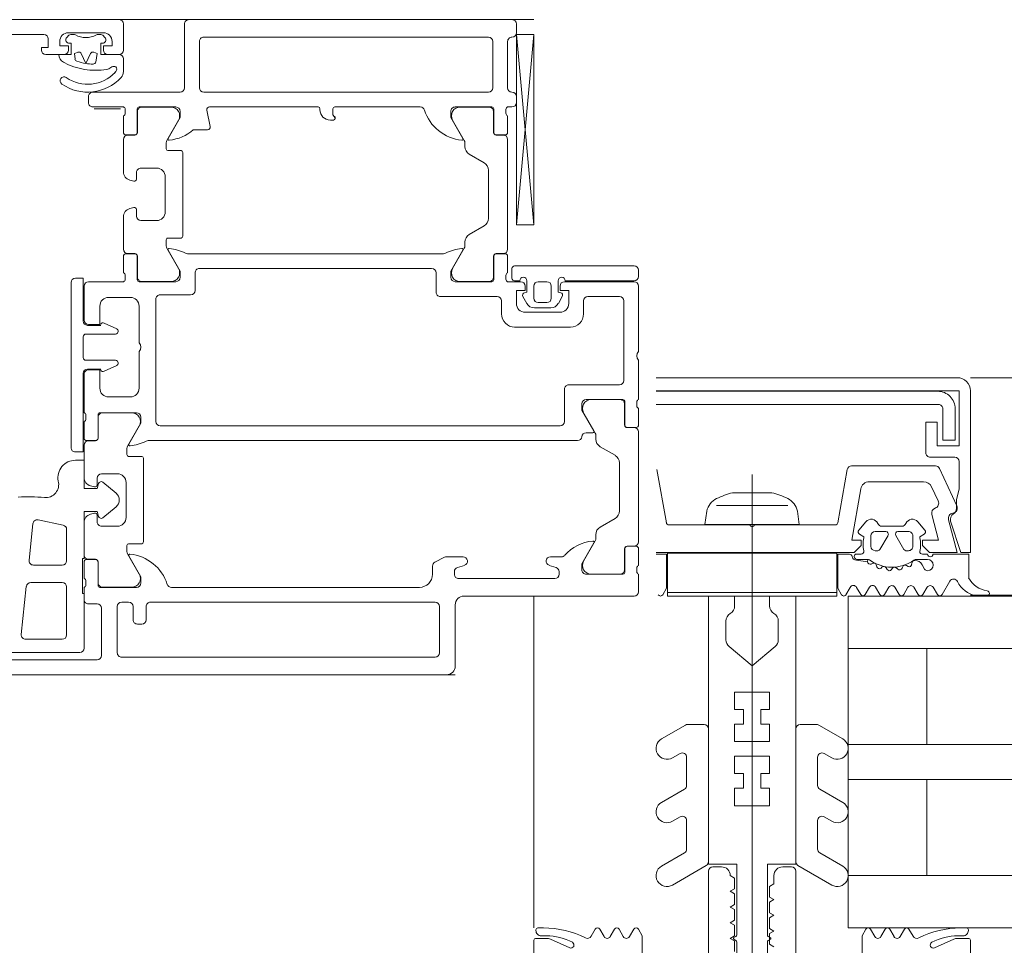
# Model space of a CAD drawing. Header units: centimetres. Extents: x -1253 to 21770, y -8842 to 3590.
# Tile 33 of 120: x 483 to 495, y 1009 to 1020. Entities that reach past the tile are written whole.
import ezdxf

# ---------------------------------------------------------------- set-up
doc = ezdxf.new("R2010")
doc.units = ezdxf.units.CM
for name, color, linetype, lineweight in [('A-DETL-GENF', 92, 'Continuous', 9), ('A-DOOR', 31, 'Continuous', 13), ('A-GLAZ-CURT', 52, 'Continuous', 9), ('A-GLAZ-CWMG', 51, 'Continuous', 9)]:
    doc.layers.add(name, color=color, linetype=linetype, lineweight=lineweight)

# ---------------------------------------------------------------- blocks, each defined once
blk = doc.blocks.new('Schueco_FWS_ADS-75-SimplySmart_inw_Family-02 - FWS SI insert unit 90-2368450-6_piętro IV __13_80 m_ - stan projektowany')
at = {"layer": 'A-DETL-GENF'}
for p, q in [((74.6, 0.9), (-74.6, 0.9)), ((-75.5, -6.6), (75.5, -6.6))]:
    blk.add_line(p, q, dxfattribs=at)
at = {"layer": 'A-DOOR'}
for p, q in [((-74.6, 0.8), (-74.6, 0.1)), ((-68.35, 0.9), (-74.5, 0.9)), ((-74.37, 0.7), (-70.78, 0.7)), ((-70.55, 0.14), (-70.55, 0.68)), ((-70.5, 0.73), (-69.21, 0.73)), ((-74.42, 0.12), (-74.42, 0.65)), ((-70.73, 0.65), (-70.73, 0.12)), ((-69.45, 0.645), (-70.3, 0.645)), ((-70.1, 0.495), (-69.68, 0.495)), ((-70.15, -0.105), (-70.15, 0.445)), ((-69.63, 0.44), (-69.688, -0.11)), ((-71.06, 0.27), (-71.06, 0.12)), ((-70.96, 0.32), (-71.01, 0.32)), ((-70.91, 0.12), (-70.91, 0.27)), ((-71.11, 0.07), (-74.37, 0.07)), ((-70.78, 0.07), (-70.86, 0.07)), ((-70.4, 0.09), (-70.5, 0.09)), ((-70.35, -0.1), (-70.35, 0.04)), ((-76.7, -0.05), (-76.7, -0.25)), ((-74.7, 0), (-76.65, 0)), ((-74.19, -0.1), (-71.35, -0.1)), ((-70.95, -0.1), (-70.529, -0.1)), ((-70.56, -0.101), (-70.894, -0.101)), ((-75.74, -0.2), (-74.64, -0.2)), ((-70.51, -0.391), (-70.51, -0.151)), ((-70.509, -0.12), (-70.509, -0.39)), ((-70.37, -0.172), (-70.37, -0.128)), ((-70.35, -0.39), (-70.35, -0.2)), ((-69.738, -0.155), (-70.1, -0.155)), ((-76.68, -0.278), (-76.68, -0.322)), ((-76.541, -0.54), (-76.541, -0.27)), ((-76.54, -0.301), (-76.54, -0.541)), ((-76.521, -0.25), (-76.1, -0.25)), ((-76.156, -0.251), (-76.49, -0.251)), ((-75.79, -0.28), (-75.79, -0.25)), ((-75.675, -0.352), (-75.755, -0.328)), ((-74.625, -0.328), (-74.705, -0.352)), ((-74.59, -0.25), (-74.59, -0.28)), ((-74.34, -0.344), (-74.34, -0.25)), ((-70.981, -0.251), (-70.847, -0.484)), ((-76.7, -0.35), (-76.7, -0.54)), ((-76.203, -0.634), (-76.069, -0.401)), ((-75.817, -0.45), (-75.69, -0.45)), ((-74.69, -0.45), (-74.499, -0.45)), ((-74.476, -0.445), (-74.367, -0.389)), ((-70.4, -0.421), (-70.48, -0.421)), ((-70.479, -0.42), (-70.38, -0.42)), ((-70.15, -0.763), (-70.15, -0.405)), ((-70.1, -0.355), (-69.769, -0.355)), ((-69.72, -0.41), (-69.764, -0.829)), ((-70.84, -0.509), (-70.84, -0.58)), ((-70.35, -0.841), (-70.35, -0.471)), ((-76.7, -0.621), (-76.7, -1.879)), ((-76.67, -0.57), (-76.571, -0.57)), ((-76.57, -0.571), (-76.65, -0.571)), ((-76.21, -0.703), (-76.21, -0.659)), ((-71.03, -0.62), (-71.03, -1.58)), ((-70.86, -0.6), (-71.01, -0.6)), ((-76.43, -0.888), (-76.26, -0.79)), ((-70.83, -1.3), (-70.83, -0.9)), ((-70.73, -0.8), (-70.55, -0.8)), ((-70.564, -0.896), (-70.716, -1.023)), ((-70.5, -0.85), (-70.5, -0.925)), ((-69.824, -0.872), (-70.11, -0.811)), ((-76.48, -1.525), (-76.48, -0.975)), ((-70.469, -0.949), (-70.424, -0.937)), ((-70.716, -1.177), (-70.564, -1.304)), ((-70.5, -1.275), (-70.5, -1.35)), ((-70.424, -1.263), (-70.469, -1.251)), ((-70.55, -1.4), (-70.73, -1.4)), ((-70.35, -1.729), (-70.35, -1.359)), ((-76.26, -1.71), (-76.43, -1.612)), ((-71.01, -1.6), (-70.86, -1.6)), ((-70.84, -1.62), (-70.84, -1.691)), ((-76.21, -1.841), (-76.21, -1.797)), ((-71.083, -1.78), (-76, -1.78)), ((-70.847, -1.716), (-70.981, -1.949)), ((-70.48, -1.779), (-70.4, -1.779)), ((-70.38, -1.78), (-70.479, -1.78)), ((-70.2, -3.59), (-70.2, -1.7)), ((-76.069, -2.099), (-76.203, -1.866)), ((-76.099, -1.87), (-76.176, -1.87)), ((-70.51, -2.049), (-70.51, -1.809)), ((-70.509, -1.81), (-70.509, -2.08)), ((-70.35, -2), (-70.35, -1.81)), ((-76.7, -1.96), (-76.7, -2.15)), ((-76.571, -1.93), (-76.67, -1.93)), ((-76.65, -1.929), (-76.57, -1.929)), ((-76.541, -2.23), (-76.541, -1.96)), ((-76.54, -1.959), (-76.54, -2.199)), ((-75.85, -2.37), (-75.85, -2)), ((-75.8, -1.95), (-71.22, -1.95)), ((-71.17, -2), (-71.17, -3.4)), ((-70.37, -2.072), (-70.37, -2.028)), ((-70.529, -2.1), (-70.95, -2.1)), ((-70.894, -2.099), (-70.56, -2.099)), ((-70.35, -2.54), (-70.35, -2.1)), ((-76.7, -2.25), (-76.7, -2.7)), ((-76.68, -2.178), (-76.68, -2.222)), ((-76.1, -2.25), (-76.521, -2.25)), ((-76.49, -2.249), (-76.156, -2.249)), ((-70.88, -2.28), (-70.63, -2.28)), ((-76.53, -3.38), (-76.53, -2.47)), ((-76.48, -2.42), (-75.9, -2.42)), ((-70.98, -2.8), (-70.98, -2.38)), ((-70.581, -2.574), (-70.723, -2.64)), ((-70.74, -2.667), (-70.74, -2.67)), ((-70.71, -2.7), (-70.37, -2.7)), ((-70.39, -2.6), (-70.54, -2.6)), ((-76.7, -2.8), (-76.7, -3.55)), ((-70.34, -2.73), (-70.34, -2.97)), ((-70.98, -3.32), (-70.98, -2.9)), ((-70.74, -3.03), (-70.74, -3.033)), ((-70.37, -3), (-70.71, -3)), ((-75.28, -3.08), (-75.92, -3.08)), ((-70.723, -3.06), (-70.581, -3.126)), ((-70.54, -3.1), (-70.39, -3.1)), ((-76.07, -3.23), (-76.07, -3.38)), ((-75.8, -3.25), (-75.4, -3.25)), ((-75.13, -3.38), (-75.13, -3.23)), ((-70.35, -3.55), (-70.35, -3.16)), ((-75.826, -3.429), (-75.781, -3.35)), ((-75.694, -3.3), (-75.506, -3.3)), ((-75.65, -3.36), (-75.55, -3.36)), ((-75.419, -3.35), (-75.374, -3.429)), ((-76.12, -3.43), (-76.48, -3.43)), ((-75.7, -3.55), (-75.7, -3.41)), ((-75.5, -3.41), (-75.5, -3.55)), ((-74.43, -3.43), (-75.08, -3.43)), ((-74.38, -3.7), (-74.38, -3.48)), ((-71.22, -3.45), (-71.57, -3.45)), ((-70.63, -3.42), (-70.88, -3.42)), ((-76.65, -3.6), (-75.85, -3.6)), ((-75.55, -3.6), (-75.65, -3.6)), ((-75.35, -3.6), (-75.2, -3.6)), ((-75.021, -3.6), (-74.6, -3.6)), ((-74.656, -3.601), (-74.99, -3.601)), ((-71.62, -3.5), (-71.62, -3.7)), ((-71.4, -3.6), (-70.979, -3.6)), ((-71.344, -3.601), (-71.01, -3.601)), ((-70.8, -3.6), (-70.4, -3.6)), ((-76.7, -3.73), (-76.7, -3.66)), ((-76.65, -3.61), (-75.86, -3.61)), ((-75.34, -3.61), (-75.28, -3.61)), ((-75.25, -3.64), (-75.25, -3.75)), ((-75.2, -3.7), (-75.2, -3.89)), ((-75.18, -3.628), (-75.18, -3.672)), ((-75.041, -3.89), (-75.041, -3.62)), ((-75.04, -3.651), (-75.04, -3.891)), ((-70.96, -3.651), (-70.96, -3.891)), ((-70.959, -3.62), (-70.959, -3.89)), ((-70.82, -3.672), (-70.82, -3.628)), ((-70.8, -3.89), (-70.8, -3.7)), ((-75.28, -3.78), (-76.65, -3.78)), ((-74.703, -3.984), (-74.569, -3.751)), ((-71.67, -3.75), (-74.33, -3.75)), ((-71.297, -3.984), (-71.431, -3.751)), ((-75.17, -3.92), (-75.071, -3.92)), ((-75.07, -3.921), (-75.15, -3.921)), ((-74.467, -3.92), (-71.533, -3.92)), ((-70.93, -3.921), (-70.85, -3.921)), ((-70.929, -3.92), (-70.83, -3.92)), ((-75.2, -3.971), (-75.2, -5.229)), ((-74.71, -4.053), (-74.71, -4.009)), ((-71.29, -4.08), (-71.29, -4.009)), ((-70.8, -3.971), (-70.8, -4.341)), ((-74.93, -4.238), (-74.76, -4.14)), ((-71.48, -5.08), (-71.48, -4.12)), ((-71.46, -4.1), (-71.31, -4.1)), ((-75.3, -4.249), (-75.5, -6.43)), ((-74.98, -4.875), (-74.98, -4.325)), ((-71, -4.3), (-71.18, -4.3)), ((-70.95, -4.425), (-70.95, -4.35)), ((-71.28, -4.4), (-71.28, -4.8)), ((-70.874, -4.437), (-70.919, -4.449)), ((-70.95, -4.85), (-70.95, -4.775)), ((-70.919, -4.751), (-70.874, -4.763)), ((-71.18, -4.9), (-71, -4.9)), ((-70.8, -4.859), (-70.8, -5.229)), ((-74.76, -5.06), (-74.93, -4.962)), ((-74.71, -5.191), (-74.71, -5.147)), ((-71.31, -5.1), (-71.46, -5.1)), ((-71.29, -5.191), (-71.29, -5.12)), ((-75.071, -5.28), (-75.17, -5.28)), ((-75.15, -5.279), (-75.07, -5.279)), ((-74.569, -5.449), (-74.703, -5.216)), ((-71.431, -5.449), (-71.297, -5.216)), ((-70.85, -5.279), (-70.93, -5.279)), ((-70.83, -5.28), (-70.929, -5.28)), ((-75.2, -5.31), (-75.2, -5.5)), ((-75.041, -5.58), (-75.041, -5.31)), ((-75.04, -5.309), (-75.04, -5.549)), ((-71.794, -5.376), (-71.757, -5.564)), ((-71.6, -5.34), (-71.764, -5.34)), ((-70.96, -5.309), (-70.96, -5.549)), ((-70.959, -5.31), (-70.959, -5.58)), ((-70.8, -5.5), (-70.8, -5.31)), ((-73.17, -5.45), (-73.205, -5.45)), ((-75.2, -5.6), (-75.25, -5.6)), ((-75.18, -5.528), (-75.18, -5.572)), ((-74.6, -5.6), (-75.021, -5.6)), ((-74.99, -5.599), (-74.656, -5.599)), ((-73.22, -5.6), (-74.2, -5.6)), ((-73.05, -5.58), (-73.05, -5.57)), ((-71.786, -5.6), (-73.03, -5.6)), ((-70.979, -5.6), (-71.4, -5.6)), ((-71.01, -5.599), (-71.344, -5.599)), ((-70.82, -5.572), (-70.82, -5.528)), ((-70.45, -5.6), (-70.8, -5.6)), ((-70.765, -5.58), (-70.465, -5.58)), ((-75.3, -5.65), (-75.3, -5.72)), ((-70.4, -5.72), (-70.4, -5.65)), ((-75.2, -5.82), (-75.2, -6.35)), ((-75.03, -6.35), (-75.03, -5.82)), ((-74.98, -5.77), (-71.72, -5.77)), ((-71.67, -5.82), (-71.67, -6.35)), ((-71.5, -6.55), (-71.5, -5.82)), ((-71.45, -5.77), (-70.45, -5.77)), ((-70.62, -6.2), (-70.75, -6.2)), ((-69.91, -6.2), (-70.12, -6.2)), ((-70.8, -6.25), (-70.8, -6.55)), ((-71.72, -6.4), (-74.98, -6.4)), ((-70.588, -6.397), (-70.564, -6.421)), ((-70.176, -6.421), (-70.152, -6.397)), ((-75.3, -6.45), (-75.3, -6.55)), ((-70.17, -6.45), (-70.57, -6.45)), ((-70.543, -6.43), (-70.513, -6.43)), ((-70.227, -6.43), (-70.197, -6.43)), ((-68.6, -6.43), (-69.89, -6.43)), ((-75.25, -6.6), (-71.55, -6.6))]:
    blk.add_line(p, q, dxfattribs=at)
at = {"layer": 'A-DOOR', "flags": 128}
for points in [[(-70.35, 0.595), (-70.35, -0.03), (-70.33, -0.03), (-70.33, -0.43), (-70.35, -0.43), (-70.35, -0.97), (-70.5, -0.97), (-70.516, -0.911)], [(-70.862, -0.459), (-71, -0.22), (-71, -0.15)], [(-76.05, -0.3), (-76.05, -0.37), (-76.188, -0.609)], [(-70.516, -1.289), (-70.5, -1.23), (-70.35, -1.23), (-70.35, -1.555), (-70.25, -1.555)], [(-70.25, -1.65), (-70.34, -1.65), (-70.34, -2.55)], [(-71, -2.05), (-71, -1.98), (-70.862, -1.741)], [(-76.188, -1.891), (-76.05, -2.13), (-76.05, -2.2)], [(-70.53, -2.38), (-70.53, -2.59), (-70.4, -2.59)], [(-70.4, -3.11), (-70.53, -3.11), (-70.53, -3.32)], [(-70.34, -3.15), (-70.34, -3.64), (-70.25, -3.64)], [(-75.8, -3.55), (-75.8, -3.5), (-75.9, -3.5), (-75.9, -3.35)], [(-75.3, -3.35), (-75.3, -3.5), (-75.4, -3.5), (-75.4, -3.55)], [(-75.78, -3.61), (-75.78, -3.48), (-75.808, -3.473)], [(-75.392, -3.473), (-75.42, -3.48), (-75.42, -3.61)], [(-74.55, -3.65), (-74.55, -3.72), (-74.688, -3.959)], [(-71.312, -3.959), (-71.45, -3.72), (-71.45, -3.65)], [(-75.5, -4.249), (-75.5, -6.43), (-75.3, -6.43), (-75.3, -4.249), (-75.5, -4.249), (-75.3, -6.43)], [(-74.688, -5.241), (-74.55, -5.48), (-74.55, -5.55)], [(-71.45, -5.55), (-71.45, -5.48), (-71.312, -5.241)], [(-73.225, -5.47), (-73.225, -5.477), (-73.2, -5.51), (-73.2, -5.58)], [(-70.8, -6.006), (-70.8, -6.015), (-70.8, -6.15)], [(-70.75, -6.6), (-62.1, -6.6), (-62.1, -6.26), (-62.21, -6.15), (-62.27, -6.15), (-62.27, -6.32)], [(-70.75, -6.2), (-70.54, -6.2), (-70.54, -6.33), (-70.57, -6.33)], [(-70.17, -6.33), (-70.2, -6.33), (-70.2, -6.2), (-70.06, -6.2)], [(-70.67, -6.35), (-70.67, -6.3), (-70.57, -6.3), (-70.57, -6.25)], [(-70.17, -6.25), (-70.17, -6.3), (-70.07, -6.3), (-70.07, -6.35)], [(-69.94, -6.38), (-69.94, -6.28), (-69.86, -6.28), (-69.86, -6.25)]]:
    blk.add_lwpolyline(points, dxfattribs=at)
for points in [[(-70.483, -6.115), (-70.5, -6.213), (-70.46, -6.227), (-70.5, -6.213)], [(-70.423, -6.212), (-70.37, -6.099), (-70.317, -6.212), (-70.37, -6.099)], [(-70.28, -6.227), (-70.24, -6.213), (-70.246, -6.149), (-70.24, -6.213)]]:
    blk.add_lwpolyline(points, close=True, dxfattribs=at)
at = {"layer": 'A-DOOR'}
for centre, radius, start, end in [((-74.5, 0.8), 0.1, 90, 180), ((-74.37, 0.65), 0.05, 90, 180), ((-70.78, 0.65), 0.05, 360, 90), ((-70.5, 0.68), 0.05, 90, 180), ((-70.3, 0.595), 0.05, 90, 180), ((-70.1, 0.445), 0.05, 90, 180), ((-69.68, 0.445), 0.05, 354, 90), ((-71.01, 0.27), 0.05, 90, 180), ((-70.96, 0.27), 0.05, 360, 90), ((-74.37, 0.12), 0.05, 180, 270), ((-71.11, 0.12), 0.05, 270, 0), ((-70.86, 0.12), 0.05, 180, 270), ((-70.78, 0.12), 0.05, 270, 360), ((-70.5, 0.14), 0.05, 180, 270), ((-74.7, 0.1), 0.1, 270, 360), ((-70.4, 0.04), 0.05, 360, 90), ((-76.65, -0.05), 0.05, 90, 180), ((-74.19, -0.25), 0.15, 90, 180), ((-71.35, -0.15), 0.05, 17.7484, 90), ((-70.95, -0.15), 0.05, 90, 180), ((-70.894, -0.201), 0.1, 90, 210), ((-70.56, -0.151), 0.05, 360, 90), ((-70.529, -0.12), 0.02, 360, 90), ((-70.34, -0.128), 0.03, 109.4712, 180), ((-70.1, -0.105), 0.05, 180, 270), ((-69.738, -0.105), 0.05, 270, 354), ((-75.74, -0.25), 0.05, 90, 180), ((-74.64, -0.25), 0.05, 360, 90), ((-70.826, 0.018), 0.5, 197.7484, 264.3774), ((-70.34, -0.172), 0.03, 180, 250.5288), ((-76.71, -0.278), 0.03, 360, 70.5288), ((-76.71, -0.322), 0.03, 289.4712, 360), ((-76.521, -0.27), 0.02, 90, 180), ((-76.49, -0.301), 0.05, 90, 180), ((-76.156, -0.351), 0.1, 330, 90), ((-76.1, -0.3), 0.05, 360, 90), ((-75.74, -0.28), 0.05, 180, 253), ((-74.64, -0.28), 0.05, 287, 360), ((-75.817, -0.5), 0.05, 90, 138.0861), ((-75.69, -0.4), 0.05, 270, 73), ((-74.69, -0.4), 0.05, 107, 270), ((-74.499, -0.4), 0.05, 270, 297), ((-74.39, -0.344), 0.05, 297, 0), ((-70.48, -0.391), 0.03, 180, 270), ((-70.479, -0.39), 0.03, 180, 270), ((-70.4, -0.471), 0.05, 360, 90), ((-70.38, -0.39), 0.03, 270, 360), ((-70.1, -0.405), 0.05, 90, 180), ((-69.769, -0.405), 0.05, 354, 90), ((-76.67, -0.54), 0.03, 180, 270), ((-76.571, -0.54), 0.03, 270, 360), ((-76.57, -0.541), 0.03, 270, 0), ((-76.226, -0.133), 0.5, 275.9199, 318.0861), ((-70.874, -0.466), 0.0138, 264.3774, 30), ((-70.89, -0.509), 0.05, 360, 30), ((-76.65, -0.621), 0.05, 90, 180), ((-76.16, -0.659), 0.05, 150, 180), ((-76.176, -0.616), 0.0138, 150, 275.9199), ((-71.01, -0.62), 0.02, 90, 180), ((-70.86, -0.58), 0.02, 270, 360), ((-76.31, -0.703), 0.1, 300, 360), ((-70.1, -0.763), 0.05, 180, 258), ((-76.38, -0.975), 0.1, 120, 180), ((-70.73, -0.9), 0.1, 90, 180), ((-70.545, -0.919), 0.03, 14.9951, 130), ((-70.55, -0.85), 0.05, 360, 90), ((-70.45, -0.841), 0.1, 285, 360), ((-69.813, -0.823), 0.05, 258, 354), ((-70.475, -0.925), 0.025, 180, 285), ((-70.652, -1.1), 0.1, 130, 230), ((-69.909, -1.277), 0.15, 84.6048, 195.6887), ((-69.707, 0.863), 2, 264.6048, 273.2163), ((-70.73, -1.3), 0.1, 180, 270), ((-70.545, -1.281), 0.03, 230, 345.0049), ((-70.55, -1.35), 0.05, 270, 360), ((-70.475, -1.275), 0.025, 75, 180), ((-70.45, -1.359), 0.1, 0, 75), ((-70.25, -1.355), 0.2, 270, 10.6504), ((-76.38, -1.525), 0.1, 180, 240), ((-71.01, -1.58), 0.02, 180, 270), ((-70.86, -1.62), 0.02, 0, 90), ((-70.25, -1.7), 0.05, 360, 90), ((-76.31, -1.797), 0.1, 0, 60), ((-76, -1.83), 0.05, 90, 174.2608), ((-71.083, -1.73), 0.05, 270, 297.4903), ((-70.829, -2.218), 0.5, 95.3286, 117.4903), ((-70.874, -1.734), 0.0138, 330, 95.3286), ((-70.89, -1.691), 0.05, 330, 360), ((-70.48, -1.809), 0.03, 90, 180), ((-70.479, -1.81), 0.03, 90, 180), ((-70.4, -1.729), 0.05, 270, 360), ((-70.38, -1.81), 0.03, 360, 90), ((-76.65, -1.879), 0.05, 180, 270), ((-76.16, -1.841), 0.05, 180, 210), ((-76.176, -1.884), 0.0138, 90, 210), ((-76.099, -1.82), 0.05, 270, 354.2608), ((-76.67, -1.96), 0.03, 90, 180), ((-76.571, -1.96), 0.03, 360, 90), ((-76.57, -1.959), 0.03, 0, 90), ((-75.8, -2), 0.05, 90, 180), ((-71.22, -2), 0.05, 0, 90), ((-70.894, -1.999), 0.1, 150, 270), ((-70.34, -2.028), 0.03, 109.4712, 180), ((-76.156, -2.149), 0.1, 270, 30), ((-70.95, -2.05), 0.05, 180, 270), ((-70.56, -2.049), 0.05, 270, 0), ((-70.529, -2.08), 0.02, 270, 0), ((-70.34, -2.072), 0.03, 180, 250.5288), ((-76.71, -2.178), 0.03, 0, 70.5288), ((-76.71, -2.222), 0.03, 289.4712, 0), ((-76.521, -2.23), 0.02, 180, 270), ((-76.49, -2.199), 0.05, 180, 270), ((-76.1, -2.2), 0.05, 270, 360), ((-70.88, -2.38), 0.1, 90, 180), ((-70.63, -2.38), 0.1, 360, 90), ((-76.48, -2.47), 0.05, 90, 180), ((-75.9, -2.37), 0.05, 270, 0), ((-70.568, -2.601), 0.03, 21.7118, 115), ((-70.4, -2.54), 0.05, 270, 0), ((-70.39, -2.55), 0.05, 270, 360), ((-76.752, -2.75), 0.0725, 316.3972, 43.6028), ((-70.71, -2.667), 0.03, 115, 180), ((-70.71, -2.67), 0.03, 180, 270), ((-70.37, -2.73), 0.03, 0, 90), ((-70.927, -2.85), 0.0725, 136.3972, 223.6028), ((-70.71, -3.03), 0.03, 90, 180), ((-70.71, -3.033), 0.03, 180, 245), ((-70.37, -2.97), 0.03, 270, 360), ((-75.92, -3.23), 0.15, 90, 180), ((-75.28, -3.23), 0.15, 360, 90), ((-70.568, -3.099), 0.03, 245, 338.2882), ((-70.4, -3.16), 0.05, 0, 90), ((-70.39, -3.15), 0.05, 0, 90), ((-75.8, -3.35), 0.1, 90, 180), ((-75.4, -3.35), 0.1, 360, 90), ((-76.48, -3.38), 0.05, 180, 270), ((-76.12, -3.38), 0.05, 270, 360), ((-75.694, -3.4), 0.1, 90, 150), ((-75.65, -3.41), 0.05, 90, 180), ((-75.55, -3.41), 0.05, 0, 90), ((-75.506, -3.4), 0.1, 30, 90), ((-75.08, -3.38), 0.05, 180, 270), ((-70.88, -3.32), 0.1, 180, 270), ((-70.63, -3.32), 0.1, 270, 360), ((-75.8, -3.444), 0.03, 150, 255), ((-75.4, -3.444), 0.03, 285, 30), ((-74.43, -3.48), 0.05, 360, 90), ((-71.57, -3.5), 0.05, 90, 180), ((-71.22, -3.4), 0.05, 270, 0), ((-76.65, -3.55), 0.05, 180, 270), ((-75.85, -3.55), 0.05, 270, 360), ((-75.65, -3.55), 0.05, 180, 270), ((-75.55, -3.55), 0.05, 270, 360), ((-75.35, -3.55), 0.05, 180, 270), ((-75.21, -3.628), 0.03, 0, 70.5288), ((-75.021, -3.62), 0.02, 90, 180), ((-74.99, -3.651), 0.05, 90, 180), ((-74.656, -3.701), 0.1, 330, 90), ((-74.6, -3.65), 0.05, 0, 90), ((-71.4, -3.65), 0.05, 90, 180), ((-71.344, -3.701), 0.1, 90, 210), ((-71.01, -3.651), 0.05, 360, 90), ((-70.979, -3.62), 0.02, 0, 90), ((-70.79, -3.628), 0.03, 109.4712, 180), ((-70.4, -3.55), 0.05, 270, 360), ((-70.25, -3.59), 0.05, 270, 360), ((-76.65, -3.66), 0.05, 90, 180), ((-75.82, -3.61), 0.04, 180, 0), ((-75.38, -3.61), 0.04, 180, 0), ((-75.28, -3.64), 0.03, 0, 90), ((-75.21, -3.672), 0.03, 289.4712, 0), ((-74.33, -3.7), 0.05, 180, 270), ((-71.67, -3.7), 0.05, 270, 0), ((-70.79, -3.672), 0.03, 180, 250.5288), ((-76.65, -3.73), 0.05, 180, 270), ((-75.28, -3.75), 0.03, 270, 0), ((-75.17, -3.89), 0.03, 180, 270), ((-75.15, -3.971), 0.05, 90, 180), ((-75.071, -3.89), 0.03, 270, 0), ((-75.07, -3.891), 0.03, 270, 0), ((-74.721, -3.482), 0.5, 275.3286, 297.4903), ((-74.467, -3.97), 0.05, 90, 117.4903), ((-71.533, -3.97), 0.05, 62.5097, 90), ((-71.279, -3.482), 0.5, 242.5097, 264.6714), ((-70.93, -3.891), 0.03, 180, 270), ((-70.929, -3.89), 0.03, 180, 270), ((-70.85, -3.971), 0.05, 0, 90), ((-70.83, -3.89), 0.03, 270, 0), ((-74.81, -4.053), 0.1, 300, 360), ((-74.66, -4.009), 0.05, 150, 180), ((-74.676, -3.966), 0.0138, 150, 275.3286), ((-71.324, -3.966), 0.0138, 264.6714, 30), ((-71.34, -4.009), 0.05, 0, 30), ((-71.46, -4.12), 0.02, 90, 180), ((-71.31, -4.08), 0.02, 270, 0), ((-74.88, -4.325), 0.1, 120, 180), ((-71.18, -4.4), 0.1, 90, 180), ((-71, -4.35), 0.05, 0, 90), ((-70.9, -4.341), 0.1, 285, 360), ((-70.925, -4.425), 0.025, 180, 285), ((-71.18, -4.8), 0.1, 180, 270), ((-70.925, -4.775), 0.025, 75, 180), ((-70.9, -4.859), 0.1, 0, 75), ((-74.88, -4.875), 0.1, 180, 240), ((-71, -4.85), 0.05, 270, 0), ((-74.81, -5.147), 0.1, 0, 60), ((-71.46, -5.08), 0.02, 180, 270), ((-71.31, -5.12), 0.02, 0, 90), ((-75.15, -5.229), 0.05, 180, 270), ((-75.17, -5.31), 0.03, 90, 180), ((-75.071, -5.31), 0.03, 0, 90), ((-75.07, -5.309), 0.03, 0, 90), ((-74.66, -5.191), 0.05, 180, 210), ((-74.676, -5.234), 0.0138, 84.3774, 210), ((-74.724, -5.718), 0.5, 17.7484, 84.3774), ((-71.272, -5.717), 0.5, 96.1407, 131.0252), ((-71.324, -5.234), 0.0138, 330, 96.1407), ((-71.34, -5.191), 0.05, 330, 0), ((-70.93, -5.309), 0.03, 90, 180), ((-70.929, -5.31), 0.03, 90, 180), ((-70.85, -5.229), 0.05, 270, 360), ((-70.83, -5.31), 0.03, 360, 90), ((-71.764, -5.37), 0.03, 90, 191), ((-75.21, -5.528), 0.03, 0, 70.5288), ((-74.656, -5.499), 0.1, 270, 30), ((-73.205, -5.47), 0.02, 90, 180), ((-73.205, -5.477), 0.02, 180, 225), ((-73.17, -5.57), 0.12, 0, 90), ((-71.344, -5.499), 0.1, 150, 270), ((-70.79, -5.528), 0.03, 109.4712, 180), ((-75.25, -5.65), 0.05, 90, 180), ((-75.21, -5.572), 0.03, 289.4712, 0), ((-75.021, -5.58), 0.02, 180, 270), ((-74.99, -5.549), 0.05, 180, 270), ((-74.6, -5.55), 0.05, 270, 0), ((-74.2, -5.55), 0.05, 197.7484, 270), ((-73.22, -5.58), 0.02, 270, 0), ((-73.03, -5.58), 0.02, 180, 270), ((-71.786, -5.57), 0.03, 270, 11), ((-71.4, -5.55), 0.05, 180, 270), ((-71.01, -5.549), 0.05, 270, 0), ((-70.979, -5.58), 0.02, 270, 0), ((-70.79, -5.572), 0.03, 180, 250.5288), ((-70.45, -5.65), 0.05, 360, 90), ((-75.25, -5.72), 0.05, 180, 270), ((-70.45, -5.72), 0.05, 270, 0), ((-75.25, -5.82), 0.05, 0, 90), ((-74.98, -5.82), 0.05, 90, 180), ((-71.72, -5.82), 0.05, 0, 90), ((-71.45, -5.82), 0.05, 90, 180), ((-70.391, -6.289), 0.519, 55.1415, 137.6099), ((-70.391, -6.289), 0.429, 55.1415, 136.838), ((-70.12, -5.9), 0.045, 235.1415, 55.1415), ((-70.7, -6.006), 0.1, 137.6099, 180), ((-70.27, -6.029), 0.53, 178.4896, 180), ((-70.694, -6.035), 0.03, 153.1107, 257.3108), ((-70.623, -6.071), 0.11, 136.838, 153.1107), ((-70.69, -6.015), 0.05, 257.3108, 310.6602), ((-70.592, -6.129), 0.1, 99.1542, 130.6602), ((-70.482, -6.81), 0.79, 62.1358, 99.1542), ((-70.75, -6.15), 0.05, 180, 270), ((-70.75, -6.25), 0.05, 90, 180), ((-70.62, -6.25), 0.05, 0, 90), ((-70.453, -6.121), 0.03, 87.5718, 170), ((-70.453, -6.121), 0.03, 87.5718, 170), ((-70.482, -6.81), 0.72, 81.0115, 87.5718), ((-70.482, -6.81), 0.72, 81.0115, 87.5718), ((-70.482, -6.81), 0.72, 72.5402, 81.0115), ((-70.482, -6.81), 0.72, 72.5402, 81.0115), ((-70.275, -6.152), 0.03, 5, 72.5402), ((-70.275, -6.152), 0.03, 5, 72.5402), ((-70.12, -6.25), 0.05, 90, 180), ((-70.16, -6.2), 0.1, 0, 62.1358), ((-69.91, -6.25), 0.05, 0, 90), ((-70.45, -6.199), 0.03, 250, 335), ((-70.45, -6.199), 0.03, 250, 335), ((-70.29, -6.199), 0.03, 205, 290), ((-70.29, -6.199), 0.03, 205, 290), ((-75.25, -6.45), 0.05, 90, 180), ((-75.25, -6.35), 0.05, 270, 0), ((-74.98, -6.35), 0.05, 180, 270), ((-71.72, -6.35), 0.05, 270, 0), ((-70.57, -6.35), 0.1, 180, 270), ((-70.56, -6.369), 0.04, 104.4775, 225), ((-70.543, -6.4), 0.03, 225, 270), ((-70.513, -6.38), 0.05, 270, 297.4893), ((-70.37, -6.655), 0.26, 62.5107, 117.4893), ((-70.227, -6.38), 0.05, 242.5107, 270), ((-70.197, -6.4), 0.03, 270, 315), ((-70.18, -6.369), 0.04, 315, 75.5225), ((-70.17, -6.35), 0.1, 270, 360), ((-69.89, -6.38), 0.05, 180, 270), ((-75.25, -6.55), 0.05, 180, 270), ((-71.55, -6.55), 0.05, 270, 0), ((-70.75, -6.55), 0.05, 180, 270)]:
    blk.add_arc(centre, radius, start, end, dxfattribs=at)
blk = doc.blocks.new('Rectangular Mullion - SI_CovCap-20mm_Mull-85mm-2281818-6_piętro IV __13_80 m_ - stan projektowany')
at = {"layer": 'A-DETL-GENF'}
for p, q in [((-0.5, 3.15), (-0.5, 5.85)), ((0.5, 5.85), (0.5, 3.15)), ((0, 5.327), (0, -1.394)), ((-0.175, 3.96), (-0.175, 4.099)), ((0.175, 3.96), (0.175, 4.099)), ((-2.31, 3.929), (-2.089, 4.027)), ((2.31, 3.929), (2.089, 4.027)), ((-2.48, 3.92), (-2.351, 3.92)), ((-2.355, 3.89), (-2.416, 3.89)), ((-1.843, 3.895), (-1.796, 3.815)), ((-1.744, 3.815), (-1.696, 3.899)), ((-1.625, 3.899), (-1.576, 3.815)), ((-1.524, 3.815), (-1.475, 3.899)), ((-1.404, 3.899), (-1.355, 3.815)), ((-0.21, 3.929), (-0.185, 3.943)), ((-0.185, 3.897), (-0.21, 3.911)), ((0.21, 3.929), (0.185, 3.943)), ((0.185, 3.897), (0.21, 3.911)), ((1.404, 3.899), (1.355, 3.815)), ((1.524, 3.815), (1.475, 3.899)), ((1.625, 3.899), (1.576, 3.815)), ((1.744, 3.815), (1.696, 3.899)), ((1.843, 3.895), (1.796, 3.815)), ((2.48, 3.92), (2.351, 3.92)), ((2.355, 3.89), (2.416, 3.89)), ((-2.476, 3.83), (-2.476, 3.82)), ((2.456, 3.8), (2.389, 3.8)), ((2.476, 3.83), (2.476, 3.82)), ((-0.913, 3.308), (-0.525, 3.084)), ((0.912, 3.308), (0.525, 3.084)), ((-0.775, 2.94), (-1.038, 3.092)), ((-0.35, 3.1), (-0.45, 3.1)), ((0.45, 3.1), (0.35, 3.1)), ((0.775, 2.94), (1.037, 3.092)), ((-0.5, 3.041), (-0.5, 1.52)), ((0.5, 3.041), (0.5, 1.52)), ((-0.75, 2.571), (-0.75, 2.897)), ((0.75, 2.571), (0.75, 2.897)), ((-0.913, 2.578), (-0.825, 2.528)), ((0.912, 2.578), (0.825, 2.528)), ((-0.775, 2.21), (-1.038, 2.362)), ((0.775, 2.21), (1.037, 2.362)), ((-0.75, 1.845), (-0.75, 2.167)), ((0.75, 1.845), (0.75, 2.167)), ((-0.913, 1.852), (-0.825, 1.802)), ((0.912, 1.852), (0.825, 1.802)), ((-0.762, 1.477), (-1.038, 1.636)), ((0.762, 1.477), (1.037, 1.636)), ((-0.55, 1.47), (-0.737, 1.47)), ((0.55, 1.47), (0.737, 1.47)), ((-0.3, 0.502), (-0.3, 0.287)), ((0.3, 0.502), (0.3, 0.287)), ((-2.599, -0.001), (-2.687, -0.001)), ((-2.175, -0.018), (-2.263, -0.17)), ((-2.073, -0.102), (-2.124, -0.017)), ((-1.955, -0.017), (-2.005, -0.102)), ((-1.853, -0.102), (-1.903, -0.017)), ((-1.736, -0.017), (-1.785, -0.102)), ((-1.634, -0.103), (-1.684, -0.017)), ((-1.516, -0.017), (-1.565, -0.102)), ((-1.414, -0.103), (-1.464, -0.017)), ((-1.296, -0.017), (-1.345, -0.103)), ((-1.196, -0.098), (-1.244, -0.017)), ((-1.075, -0.016), (-1.123, -0.099)), ((-1.975, -0.31), (-1.947, -0.359)), ((-1.722, -0.333), (-1.717, -0.32)), ((-1.668, -0.308), (-1.653, -0.322)), ((-1.605, -0.317), (-1.597, -0.304)), ((-1.546, -0.306), (-1.536, -0.323)), ((-1.487, -0.331), (-1.476, -0.321)), ((-1.427, -0.336), (-1.422, -0.356)), ((-1.882, -0.42), (-2.01, -0.42)), ((-1.828, -0.377), (-1.827, -0.362)), ((-1.786, -0.34), (-1.768, -0.351)), ((-1.379, -0.375), (-1.366, -0.368)), ((-2.01, -0.48), (-1.95, -0.48)), ((-1.79, -0.52), (-1.762, -0.52)), ((-1.736, -0.535), (-1.644, -0.695)), ((-1.556, -0.695), (-1.464, -0.535)), ((-1.438, -0.52), (-1.41, -0.52)), ((-1.249, -0.48), (-1.184, -0.48)), ((-1.84, -0.69), (-1.84, -0.57)), ((-1.36, -0.57), (-1.36, -0.69)), ((-1.978, -0.754), (-1.896, -0.851)), ((-1.67, -0.74), (-1.79, -0.74)), ((-1.41, -0.74), (-1.53, -0.74)), ((-1.304, -0.851), (-1.222, -0.754)), ((-1.715, -0.8), (-1.485, -0.8)), ((-1.09, -1.449), (-0.982, -0.84)), ((-0.953, -0.815), (-0.025, -0.815)), ((0.025, -0.815), (0.953, -0.815)), ((0.982, -0.84), (1.09, -1.449)), ((-2.344, -1.034), (-2.145, -1.461)), ((-2.055, -1.252), (-2.131, -1.089)), ((0.408, -1.036), (-0.408, -1.036)), ((-0.225, -1.183), (0.225, -1.183)), ((-1.342, -1.31), (-1.964, -1.31)), ((-2.1, -1.49), (-1.139, -1.49)), ((-2.32, -1.59), (-2.04, -1.59)), ((1.1, -2.195), (-2.135, -2.195)), ((-2.125, -2.345), (1.1, -2.345)), ((1.1, -2.5), (-2.35, -2.5))]:
    blk.add_line(p, q, dxfattribs=at)
at = {"layer": 'A-DETL-GENF', "flags": 128}
for points in [[(-0.25, 4.015), (-0.2, 3.986), (-0.2, 3.864), (-0.25, 3.835), (-0.2, 3.806), (-0.2, 3.684), (-0.25, 3.655), (-0.2, 3.626), (-0.2, 3.504), (-0.25, 3.475), (-0.2, 3.446), (-0.2, 3.324), (-0.25, 3.295), (-0.25, 3.2)], [(0.25, 3.2), (0.2, 3.229), (0.2, 3.351), (0.25, 3.38), (0.2, 3.409), (0.2, 3.531), (0.25, 3.56), (0.2, 3.589), (0.2, 3.711), (0.25, 3.74), (0.2, 3.769), (0.2, 3.891), (0.25, 3.92), (0.2, 3.949), (0.2, 4.071)], [(-2.35, 4.68), (-2.5, 4.68), (-2.5, 3.94)], [(-1.303, 3.815), (-1.26, 3.89), (-1.26, 4.68), (-1.395, 4.68)], [(1.303, 3.815), (1.26, 3.89), (1.26, 4.68), (1.395, 4.68)], [(2.35, 4.68), (2.5, 4.68), (2.5, 3.94)], [(-0.264, 0.578), (0, 0.8), (0, 1.1), (-0.2, 1.1), (-0.2, 1.3), (-0.1, 1.3), (-0.1, 1.466), (-0.2, 1.466), (-0.2, 1.666), (0, 1.666), (0, 1.833), (-0.2, 1.833), (-0.2, 2.033), (-0.1, 2.033), (-0.1, 2.2), (-0.2, 2.2), (-0.2, 2.4), (0, 2.4), (0, 4.3), (0, 2.4), (0.2, 2.4), (0.2, 2.2), (0.1, 2.2), (0.1, 2.033), (0.2, 2.033), (0.2, 1.833), (0, 1.833), (0, 1.666), (0.2, 1.666), (0.2, 1.466), (0.1, 1.466), (0.1, 1.3), (0.2, 1.3), (0.2, 1.1), (0, 1.1), (0, 0.8), (0.264, 0.578)], [(-0.2, 0.113), (-0.2, 0), (-0.5, 0), (-0.5, 3.07), (-0.175, 3.07), (-0.175, 3.88)], [(0.2, 0.113), (0.2, 0), (0.5, 0), (0.5, 3.07), (0.175, 3.07), (0.175, 3.88)], [(-1.115, -0.48), (-0.98, -0.48), (-0.98, -0.09), (-1.023, -0.016)], [(1.1, -0.48), (0.98, -0.48), (0.98, -0.09), (1.023, -0.016)], [(-2.48, -0.211), (-2.48, -0.48), (-2.07, -0.48)], [(-1.203, -0.42), (-1.325, -0.42), (-1.322, -0.394), (-1.195, -0.41)], [(-2.5, -2.35), (-2.5, -0.5), (-2.39, -0.5), (-2.273, -0.858)], [(-2.058, -0.934), (-2.136, -0.64), (-1.95, -0.64), (-1.95, -0.58), (-2.03, -0.5), (-2.35, -0.5), (-2.25, -0.874)], [(1.1, -0.5), (-1.17, -0.5), (-1.25, -0.58), (-1.25, -0.64), (-1.14, -0.64), (-1.244, -1.227)], [(-1.92, -0.667), (-1.92, -0.68), (-1.97, -0.709)], [(-1.23, -0.709), (-1.28, -0.68), (-1.28, -0.667)], [(0.52, -0.974), (0.54, -0.821), (-0.54, -0.821), (-0.52, -0.974)], [(-2.34, -1.001), (-2.34, -1.106), (-2.37, -1.224), (-2.37, -1.539)], [(-1.99, -1.64), (-1.99, -1.99), (-2.12, -1.99), (-2.12, -1.72), (-2.37, -1.72), (-2.37, -2.35), (1.1, -2.35)], [(-2.185, -2.145), (-2.185, -1.785), (-2.325, -1.785), (-2.325, -2.145)]]:
    blk.add_lwpolyline(points, dxfattribs=at)
for points in [[(0.97, 0), (-0.97, 0), (-0.97, -0.04), (0.97, -0.04)], [(0.97, -0.04), (-0.97, -0.04), (-0.97, -0.49), (0.97, -0.49)]]:
    blk.add_lwpolyline(points, close=True, dxfattribs=at)
at = {"layer": 'A-DETL-GENF'}
for centre, radius, start, end in [((-2.355, 4.52), 0.63, 269.9981, 298.0699), ((-2.075, 3.995), 0.035, 298.0726, 113.9962), ((-0.195, 3.96), 0.02, 300.0303, 360), ((0.195, 3.96), 0.02, 180, 239.9697), ((2.075, 3.995), 0.035, 66.0038, 241.9274), ((2.355, 4.52), 0.63, 241.9301, 270.0019), ((-2.48, 3.94), 0.02, 180.0061, 269.9938), ((-2.416, 3.83), 0.06, 89.9876, 180.0101), ((-2.389, 4.87), 1.07, 270.0066, 296.658), ((-2.351, 4.02), 0.1, 270.0023, 293.9916), ((-1.886, 3.868), 0.051, 31.8047, 116.6592), ((-1.66, 3.879), 0.041, 29.9963, 149.9993), ((-1.44, 3.879), 0.041, 30.003, 149.9925), ((-0.205, 3.92), 0.01, 120.0303, 239.9802), ((-0.195, 3.88), 0.02, 360, 59.9802), ((0.195, 3.88), 0.02, 120.0198, 180), ((0.205, 3.92), 0.01, 300.0198, 59.9697), ((1.44, 3.879), 0.041, 30.0075, 149.997), ((1.66, 3.879), 0.041, 30.0007, 150.0037), ((1.886, 3.868), 0.051, 63.3408, 148.1953), ((2.389, 4.87), 1.07, 243.342, 270.0016), ((2.351, 4.02), 0.1, 246.0084, 269.9977), ((2.416, 3.83), 0.06, 359.9899, 90.0124), ((2.48, 3.94), 0.02, 270.0062, 359.9939), ((-2.456, 3.82), 0.02, 179.9598, 270.0205), ((-1.77, 3.83), 0.03, 209.9942, 330.0014), ((-1.55, 3.83), 0.03, 209.9942, 330.0014), ((-1.329, 3.83), 0.03, 209.9942, 330.0014), ((1.329, 3.83), 0.03, 209.9986, 330.0058), ((1.55, 3.83), 0.03, 209.9986, 330.0058), ((1.77, 3.83), 0.03, 209.9986, 330.0058), ((2.456, 3.82), 0.02, 269.9795, 0.0402), ((-0.975, 3.2), 0.125, 60, 240), ((0.975, 3.2), 0.125, 300, 120), ((-0.35, 3.2), 0.1, 270, 0), ((0.35, 3.2), 0.1, 180, 270), ((-0.55, 3.041), 0.05, 0, 60), ((-0.45, 3.15), 0.05, 180, 270), ((0.45, 3.15), 0.05, 270, 360), ((0.55, 3.041), 0.05, 120, 180), ((-0.8, 2.897), 0.05, 360, 60), ((0.8, 2.897), 0.05, 120, 180), ((-0.975, 2.47), 0.125, 60, 240), ((0.975, 2.47), 0.125, 300, 120), ((-0.8, 2.571), 0.05, 240, 360), ((0.8, 2.571), 0.05, 180, 300), ((-0.8, 2.167), 0.05, 0, 60), ((0.8, 2.167), 0.05, 120, 180), ((-0.975, 1.744), 0.125, 60, 240), ((-0.8, 1.845), 0.05, 240, 0), ((0.8, 1.845), 0.05, 180, 300), ((0.975, 1.744), 0.125, 300, 120), ((-0.737, 1.52), 0.05, 240, 270), ((-0.55, 1.52), 0.05, 270, 360), ((0.55, 1.52), 0.05, 180, 270), ((0.737, 1.52), 0.05, 270, 300), ((-0.2, 0.502), 0.1, 130, 180), ((0.2, 0.502), 0.1, 0, 50), ((-0.2, 0.287), 0.1, 180, 240), ((0.2, 0.287), 0.1, 300, 360), ((-0.3, 0.113), 0.1, 360, 60), ((0.3, 0.113), 0.1, 120, 180), ((-2.687, -0.031), 0.03, 89.9022, 261.6433), ((-2.733, -0.343), 0.286, 27.5921, 81.6433), ((-2.599, -0.201), 0.2, 80.4545, 89.9022), ((-2.614, -0.291), 0.291, 25.3637, 80.4545), ((-2.149, -0.033), 0.03, 30.7154, 150.1649), ((-2.039, -0.078), 0.0417, 215.132, 324.868), ((-1.929, -0.032), 0.03, 30.5887, 149.5346), ((-1.819, -0.078), 0.0415, 215.012, 324.988), ((-1.71, -0.032), 0.03, 30.1448, 149.5346), ((-1.6, -0.077), 0.043, 217.8436, 323.8234), ((-1.49, -0.032), 0.03, 30.3449, 149.5346), ((-1.38, -0.079), 0.0419, 215.4665, 324.6999), ((-1.27, -0.033), 0.03, 30.3446, 149.7685), ((-1.159, -0.08), 0.0416, 206.9541, 331.568), ((-1.049, -0.031), 0.03, 29.7965, 150.132), ((1.049, -0.031), 0.03, 29.868, 150.2035), ((-2.306, -0.145), 0.05, 205.3637, 330.1649), ((-2.01, -0.355), 0.065, 90, 270), ((-2.01, -0.33), 0.04, 29.9937, 90), ((-1.6, -0.771), 0.44, 54.1588, 125.0779), ((-1.8, -0.364), 0.0272, 60.011, 176.9853), ((-1.752, -0.323), 0.0316, 240.007, 341.9967), ((-1.689, -0.329), 0.03, 45.0005, 162.0009), ((-1.631, -0.299), 0.0316, 224.991, 327.0104), ((-1.572, -0.321), 0.03, 30.0003, 146.9985), ((-1.508, -0.307), 0.0316, 210.0026, 311.9974), ((-1.456, -0.343), 0.03, 14.9955, 132.0028), ((-2.04, -0.48), 0.03, 0, 180), ((-1.861, -0.309), 0.1, 210.0023, 269.1728), ((-1.882, -0.37), 0.05, 270, 305.0779), ((-1.862, -0.375), 0.0339, 269.1783, 356.9975), ((-1.393, -0.348), 0.03, 195.0015, 296.9968), ((-1.352, -0.394), 0.03, 0.0112, 116.991), ((-1.325, -0.39), 0.03, 234.1588, 270), ((-1.203, -0.453), 0.033, 305.0901, 90), ((-1.195, -0.46), 0.05, 7.1737, 90.0088), ((-1.95, -0.51), 0.03, 0.0185, 89.0948), ((-1.616, -0.589), 0.314, 165.4979, 194.5021), ((-1.79, -0.57), 0.05, 89.9897, 180.0103), ((-1.762, -0.55), 0.03, 29.9936, 90.0121), ((-1.438, -0.55), 0.03, 89.9893, 150.005), ((-1.41, -0.57), 0.05, 0.009, 89.991), ((-1.584, -0.589), 0.314, 345.517, 13.1975), ((-1.249, -0.51), 0.03, 90, 193.1975), ((-1.115, -0.45), 0.03, 187.1885, 269.997), ((-1.955, -0.735), 0.03, 120.0049, 219.9897), ((-1.79, -0.69), 0.05, 179.9899, 270.0101), ((-1.67, -0.71), 0.03, 269.9936, 30.0024), ((-1.53, -0.71), 0.03, 150.0027, 270.0013), ((-1.41, -0.69), 0.05, 270.0092, 359.9908), ((-1.245, -0.735), 0.03, 319.9887, 60.0017), ((-2.34, -0.88), 0.07, 300.0064, 18), ((-2.308, -0.89), 0.06, 278.4417, 15), ((-1.835, -0.8), 0.08, 219.9967, 337.3844), ((-1.715, -0.85), 0.05, 90.0003, 157.3776), ((-1.485, -0.85), 0.05, 22.6209, 90.0012), ((-1.365, -0.8), 0.08, 202.6228, 319.9969), ((-0.953, -0.845), 0.03, 90, 170), ((0, -0.821), 0.0256, 12.6804, 167.3196), ((0.953, -0.845), 0.03, 10, 90), ((-2.29, -1.009), 0.06, 98.4417, 205), ((-2.27, -1.001), 0.07, 120.0064, 180), ((-2.077, -1.064), 0.06, 108.8192, 205), ((-2.116, -0.95), 0.06, 288.8192, 15), ((-0.307, -0.921), 0.22, 193.9707, 242.728), ((0.307, -0.921), 0.22, 297.2746, 346.0268), ((0, -0.291), 0.921, 243.7078, 255.8284), ((0, -0.291), 0.92, 284.1683, 296.293), ((-1.342, -1.21), 0.1, 270, 350), ((-1.964, -1.21), 0.1, 205, 270), ((-2.1, -1.44), 0.05, 205, 270), ((-1.139, -1.44), 0.05, 270, 350), ((-2.319, -1.539), 0.0512, 180.5709, 268.6482), ((-2.04, -1.64), 0.05, 0, 90.0001), ((-2.125, -2.145), 0.2, 179.9718, 270.0352), ((-2.135, -2.145), 0.0499, 179.8796, 270.0225), ((-2.35, -2.35), 0.15, 179.9938, 270.0062)]:
    blk.add_arc(centre, radius, start, end, dxfattribs=at)
blk = doc.blocks.new('Schueco_FWS-Glazing1 - SI_38mm_TripGlz 2-2609955-6_piętro IV __13_80 m_ - stan projektowany')
at = {"layer": 'A-GLAZ-CURT'}
for p, q in [((-16.9, 3.8), (16.9, 3.8)), ((16.9, 3.8), (16.9, 0)), ((16.9, 0), (-16.9, 0))]:
    blk.add_line(p, q, dxfattribs=at)
at = {"layer": 'A-GLAZ-CURT', "lineweight": 13}
for p, q in [((-16.9, 3.2), (16.9, 3.2)), ((16, 2.1), (16, 3.2)), ((-16.9, 2.1), (16.9, 2.1)), ((-16.9, 1.7), (16.9, 1.7)), ((16, 0.6), (16, 1.7)), ((-16.9, 0.6), (16.9, 0.6))]:
    blk.add_line(p, q, dxfattribs=at)
blk = doc.blocks.new('Rectangular Mullion - Schueco_FWS-50-SI_Tran_CovCap-20mm_Tran-55mm-V13-6_piętro IV __13_80 m_ - stan projektowany')
at = {"layer": 'A-GLAZ-CWMG'}
for p, q in [((494.377, 1015.876), (525.377, 1015.876)), ((489.377, 1009.576), (489.377, 1013.376)), ((494.377, 1013.386), (525.377, 1013.386))]:
    blk.add_line(p, q, dxfattribs=at)

msp = doc.modelspace()

# ---------------------------------------------------------------- block references
at = {"layer": 'A-DOOR', "rotation": 180}
msp.add_blockref('Schueco_FWS_ADS-75-SimplySmart_inw_Family-02 - FWS SI insert unit 90-2368450-6_piętro IV __13_80 m_ - stan projektowany', (413.877, 1013.376), dxfattribs=at)
at = {"layer": 'A-GLAZ-CURT', "rotation": 180}
msp.add_blockref('Schueco_FWS-Glazing1 - SI_38mm_TripGlz 2-2609955-6_piętro IV __13_80 m_ - stan projektowany', (509.877, 1013.376), dxfattribs=at)
at = {"layer": 'A-GLAZ-CWMG', "rotation": 180}
msp.add_blockref('Rectangular Mullion - SI_CovCap-20mm_Mull-85mm-2281818-6_piętro IV __13_80 m_ - stan projektowany', (491.877, 1013.376), dxfattribs=at)
at = {"layer": 'A-GLAZ-CWMG'}
msp.add_blockref('Rectangular Mullion - Schueco_FWS-50-SI_Tran_CovCap-20mm_Tran-55mm-V13-6_piętro IV __13_80 m_ - stan projektowany', (0, 0), dxfattribs=at)

doc.saveas('drawing.dxf')
